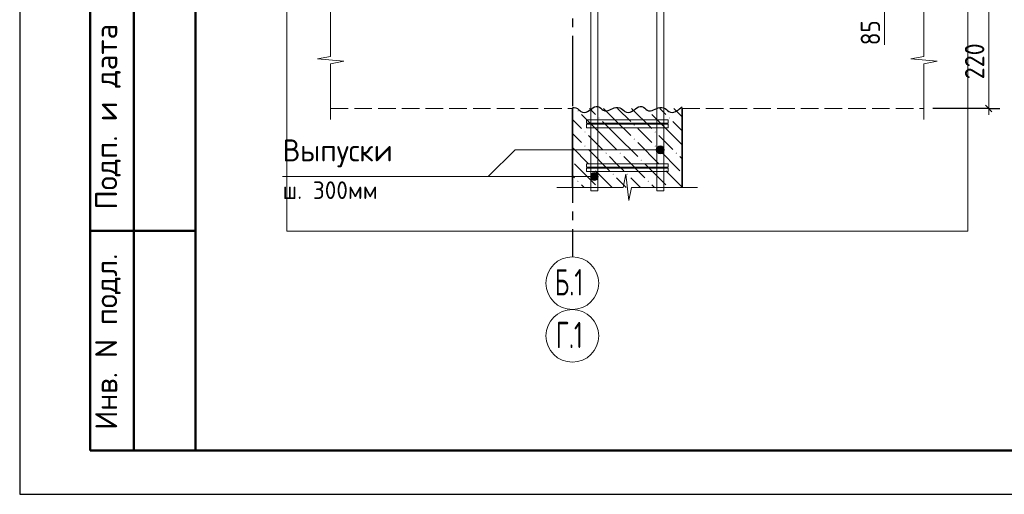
# Model space of a CAD drawing. Header units: millimetres. Extents: x 0 to 59400, y 0 to 42000.
# Tile 1 of 29: x 0 to 11203, y 0 to 5406. Entities that reach past the tile are written whole.
import ezdxf

# ---------------------------------------------------------------- set-up
doc = ezdxf.new("R2010")
doc.units = ezdxf.units.MM
doc.linetypes.add('______2', pattern=[270, 200, -70])
doc.linetypes.add('______5', pattern=[1100, 800, -100, 100, -100])
for name, color, linetype, lineweight in [('S1 Продольная арматура', 52, 'Continuous', 25), ('Standard', 7, 'Continuous', 25), ('ЖБ Перекрытие верхний уровень', 7, 'Continuous', 18), ('Позиционная метка диаметр_ шаг', 7, 'Continuous', 13), ('Позиционная метка линия выноска', 7, 'Continuous', 13), ('Примечания', 7, 'Continuous', 13), ('Размерная линия_ общее', 7, 'Continuous', 13), ('Хомут', 52, 'Continuous', 25)]:
    doc.layers.add(name, color=color, linetype=linetype, lineweight=lineweight)
doc.layers.add('ЖБ Пилон', color=7, linetype='______2', lineweight=13, true_color=0xa0a0a0)
doc.layers.add('Оси', color=7, linetype='______5', lineweight=13, true_color=0x656565)
doc.styles.add('ISOCPEUR', font='txt')

msp = doc.modelspace()

# ---------------------------------------------------------------- hatches: boundary and pattern name
at = {"layer": 'ЖБ Пилон', "linetype": 'Continuous', "lineweight": 18, "transparency": 33554687}
for points in [[(6345, 4366), (6352, 4373), (6358, 4366), (6352, 4360)], [(7145, 4366), (7152, 4373), (7158, 4366), (7152, 4360)], [(6585, 4286), (6592, 4293), (6598, 4286), (6592, 4280)], [(7385, 4286), (7392, 4293), (7398, 4286), (7392, 4280)], [(6985, 4206), (6992, 4213), (6998, 4206), (6992, 4200)], [(6425, 4126), (6432, 4133), (6438, 4126), (6432, 4120)], [(6985, 4046), (6992, 4053), (6998, 4046), (6992, 4040)], [(7225, 4126), (7232, 4133), (7238, 4126), (7232, 4120)], [(6425, 3966), (6432, 3973), (6438, 3966), (6432, 3960)], [(7225, 3966), (7232, 3973), (7238, 3966), (7232, 3960)], [(6665, 3886), (6672, 3893), (6678, 3886), (6672, 3880)], [(6825, 3886), (6832, 3893), (6838, 3886), (6832, 3880)], [(7065, 3806), (7072, 3813), (7078, 3806), (7072, 3800)], [(7465, 3886), (7472, 3893), (7478, 3886), (7472, 3880)], [(6505, 3726), (6512, 3733), (6518, 3726), (6512, 3720)], [(7305, 3726), (7312, 3733), (7318, 3726), (7312, 3720)], [(6745, 3646), (6752, 3653), (6758, 3646), (6752, 3640)], [(6905, 3646), (6912, 3653), (6918, 3646), (6912, 3640)], [(6345, 3566), (6352, 3573), (6358, 3566), (6352, 3560)], [(7145, 3566), (7152, 3573), (7158, 3566), (7152, 3560)]]:
    msp.add_hatch(color=7, dxfattribs=at).paths.add_polyline_path(points, flags=16)
at = {"layer": 'Позиционная метка линия выноска', "linetype": 'Continuous', "lineweight": 13, "transparency": 33554687}
for points in [[(7249, 3902), (7249, 3947), (7243, 3924)], [(7266, 3885), (7266, 3963), (7249, 3947)], [(7266, 3885), (7249, 3947), (7249, 3902)], [(7288, 3879), (7288, 3969), (7266, 3963)], [(7288, 3879), (7266, 3963), (7266, 3885)], [(7311, 3885), (7311, 3963), (7288, 3969)], [(7311, 3885), (7288, 3969), (7288, 3879)], [(7327, 3902), (7327, 3947), (7311, 3963)], [(7327, 3902), (7311, 3963), (7311, 3885)], [(7327, 3947), (7327, 3902), (7333, 3924)], [(6499, 3596), (6499, 3641), (6493, 3619)], [(6516, 3580), (6516, 3657), (6499, 3641)], [(6516, 3580), (6499, 3641), (6499, 3596)], [(6538, 3574), (6538, 3664), (6516, 3657)], [(6538, 3574), (6516, 3657), (6516, 3580)], [(6561, 3580), (6561, 3657), (6538, 3664)], [(6561, 3580), (6538, 3664), (6538, 3574)], [(6577, 3596), (6577, 3641), (6561, 3657)], [(6577, 3596), (6561, 3657), (6561, 3580)], [(6577, 3641), (6577, 3596), (6583, 3619)]]:
    msp.add_hatch(color=7, dxfattribs=at).paths.add_polyline_path(points)

# ---------------------------------------------------------------- linework, layer by layer
at = {"layer": 'S1 Продольная арматура', "color": 7, "linetype": 'Continuous', "lineweight": 18, "transparency": 33554687}
for points in [[(6498, 3456), (6498, 12146), (6578, 12146), (6578, 3456), (6498, 3456)], [(6498, 3456), (6498, 12146), (6578, 12146), (6578, 3456), (6498, 3456)], [(6498, 3456), (6498, 12146), (6578, 12146), (6578, 3456), (6498, 3456)], [(6498, 3456), (6498, 12146), (6578, 12146), (6578, 3456), (6498, 3456)], [(7248, 3456), (7248, 12146), (7328, 12146), (7328, 3456), (7248, 3456)], [(7248, 3456), (7248, 12146), (7328, 12146), (7328, 3456), (7248, 3456)], [(7248, 3456), (7248, 12146), (7328, 12146), (7328, 3456), (7248, 3456)], [(7248, 3456), (7248, 12146), (7328, 12146), (7328, 3456), (7248, 3456)]]:
    msp.add_lwpolyline(points, dxfattribs=at)
at = {"layer": 'Standard', "color": 7, "linetype": 'Continuous', "lineweight": 25, "transparency": 33554687}
msp.add_line((2000, 41500), (2000, 1058), dxfattribs=at)
at = {"layer": 'Standard', "color": 7, "linetype": 'Continuous', "lineweight": 50, "transparency": 33554687}
for p, q in [((800, 500), (800, 9000)), ((800, 500), (800, 9000)), ((1300, 500), (1300, 9000)), ((800, 3000), (2000, 3000)), ((2000, 500), (800, 500))]:
    msp.add_line(p, q, dxfattribs=at)
at = {"layer": 'Standard', "color": 7, "linetype": 'Continuous', "lineweight": 25, "transparency": 33554687}
msp.add_lwpolyline([(0, 0), (59400, 0), (59400, 42000), (0, 42000), (0, 0)], close=True, dxfattribs=at)
at = {"layer": 'Standard', "color": 7, "linetype": 'Continuous', "lineweight": 50, "transparency": 33554687}
msp.add_lwpolyline([(2000, 41500), (58900, 41500), (58900, 500), (2000, 500), (2000, 41500)], close=True, dxfattribs=at)
at = {"layer": 'Standard', "color": 7, "linetype": 'Continuous', "lineweight": 13, "transparency": 33554687}
for points in [[(46900, 41500), (2000, 41500), (2000, 500), (46900, 500), (46900, 41500)], [(2000, 41500), (2000, 500), (58900, 500), (58900, 41500), (2000, 41500)]]:
    msp.add_lwpolyline(points, dxfattribs=at)
at = {"layer": 'Standard', "color": 254, "linetype": 'Continuous', "lineweight": 13, "true_color": 0xc4c4ff, "transparency": 33554687}
msp.add_lwpolyline([(3038, 2996), (10788, 2996), (10788, 40780), (3038, 40780), (3038, 2996)], dxfattribs=at)
at = {"layer": 'ЖБ Перекрытие верхний уровень', "color": 7, "linetype": '______2', "lineweight": 18, "transparency": 33554687}
for p, q in [((3538, 4396), (6288, 4396)), ((7538, 4396), (10288, 4396))]:
    msp.add_line(p, q, dxfattribs=at)
at = {"layer": 'ЖБ Пилон', "color": 7, "linetype": 'Continuous', "lineweight": 35, "transparency": 33554687}
for p, q in [((6288, 4396), (6288, 3496)), ((7538, 3496), (7538, 4396))]:
    msp.add_line(p, q, dxfattribs=at)
at = {"layer": 'ЖБ Пилон', "color": 9, "linetype": 'Continuous', "lineweight": 18, "true_color": 0xc7c7c7, "transparency": 33554687}
for p, q in [((6482, 4396), (6552, 4326)), ((6792, 4246), (6642, 4396)), ((6802, 4396), (6952, 4246)), ((6962, 4396), (7192, 4166)), ((7282, 4396), (7352, 4326)), ((7538, 4300), (7442, 4396)), ((6288, 4270), (6392, 4166)), ((6632, 4086), (6392, 4326)), ((7432, 4086), (7192, 4326)), ((6632, 4246), (6792, 4086)), ((6792, 4246), (6952, 4086)), ((7112, 4086), (7032, 4166)), ((7432, 4246), (7538, 4140)), ((6312, 4086), (6288, 4110)), ((6392, 4006), (6312, 4086)), ((6472, 4086), (6632, 3926)), ((6632, 4086), (6792, 3926)), ((6792, 4086), (7032, 3846)), ((7192, 4006), (7112, 4086)), ((7272, 4086), (7432, 3926)), ((7432, 4086), (7538, 3980)), ((6288, 3950), (6472, 3766)), ((6472, 3926), (6712, 3686)), ((7032, 4006), (7272, 3766)), ((7272, 3926), (7512, 3686)), ((6792, 3766), (6712, 3846)), ((6872, 3846), (7112, 3606)), ((7538, 3820), (7512, 3846)), ((6312, 3766), (6552, 3526)), ((6872, 3686), (6792, 3766)), ((7112, 3766), (7352, 3526)), ((6288, 3630), (6312, 3606)), ((6742, 3496), (6552, 3686)), ((6792, 3606), (6902, 3496)), ((6952, 3606), (7062, 3496)), ((7538, 3500), (7352, 3686)), ((6422, 3496), (6392, 3526)), ((7222, 3496), (7192, 3526))]:
    msp.add_line(p, q, dxfattribs=at)
at = {"layer": 'Оси', "color": 8, "linetype": '______5', "lineweight": -3, "transparency": 33554687}
msp.add_line((6288, 6321), (6288, 2705), dxfattribs=at)
at = {"layer": 'Оси', "color": 7, "linetype": 'Continuous', "lineweight": 13, "transparency": 33554687}
for centre in [(6288, 2405), (6288, 1805)]:
    msp.add_circle(centre, 300, dxfattribs=at)
at = {"layer": 'Позиционная метка линия выноска', "color": 7, "linetype": 'Continuous', "lineweight": 13, "transparency": 33554687}
for p, q in [((7243, 3924), (7243, 3924)), ((7288, 3969), (7288, 3969)), ((7333, 3924), (7333, 3924)), ((7288, 3879), (7288, 3879)), ((6493, 3619), (6493, 3619)), ((6538, 3664), (6538, 3664)), ((6583, 3619), (6583, 3619)), ((6538, 3574), (6538, 3574))]:
    msp.add_line(p, q, dxfattribs=at)
for points in [[(7288, 3924), (5638, 3924), (5332, 3619)], [(6538, 3619), (5591, 3619), (2991, 3619)]]:
    msp.add_lwpolyline(points, dxfattribs=at)
for centre in [(7288, 3924), (6538, 3619)]:
    msp.add_circle(centre, 45, dxfattribs=at)
at = {"layer": 'Примечания', "color": 7, "linetype": 'Continuous', "lineweight": 13, "transparency": 33554687}
for p, q in [((3538, 5621), (3538, 4986)), ((10288, 5621), (10288, 4986)), ((9839, 5496), (9839, 5121)), ((3538, 4986), (3388, 4959)), ((3388, 4959), (3688, 4932)), ((3688, 4932), (3538, 4905)), ((10288, 4986), (10138, 4959)), ((10138, 4959), (10438, 4932)), ((10438, 4932), (10288, 4905)), ((3538, 4905), (3538, 4271)), ((10288, 4905), (10288, 4271)), ((3538, 4271), (3538, 4271)), ((10288, 4271), (10288, 4271)), ((6897, 3646), (6865, 3496)), ((6929, 3346), (6897, 3646)), ((6113, 3496), (6113, 3496)), ((6865, 3496), (6113, 3496)), ((6961, 3496), (6929, 3346)), ((7713, 3496), (6961, 3496))]:
    msp.add_line(p, q, dxfattribs=at)
at = {"layer": 'Примечания', "color": 7, "linetype": 'Continuous', "lineweight": 25, "transparency": 33554687}
for points in [[(6288, 4405), (6307, 4405), (6327, 4402), (6345, 4395), (6359, 4384), (6372, 4371), (6386, 4361), (6405, 4354), (6424, 4350), (6444, 4354), (6462, 4362), (6479, 4370), (6494, 4380), (6508, 4392), (6522, 4403), (6539, 4412), (6558, 4417), (6578, 4416), (6598, 4411), (6612, 4400), (6625, 4388), (6639, 4376), (6656, 4368), (6676, 4366), (6696, 4371), (6713, 4378), (6730, 4387), (6748, 4395), (6765, 4403), (6784, 4407), (6788, 4407)], [(6788, 4405), (6807, 4405), (6827, 4402), (6845, 4395), (6859, 4384), (6872, 4371), (6886, 4361), (6905, 4354), (6924, 4350), (6944, 4354), (6962, 4362), (6979, 4370), (6994, 4380), (7008, 4392), (7022, 4403), (7039, 4412), (7058, 4417), (7078, 4416), (7098, 4411), (7112, 4400), (7125, 4388), (7139, 4376), (7156, 4368), (7176, 4366), (7196, 4371), (7213, 4378), (7230, 4387), (7248, 4395), (7265, 4403), (7284, 4407), (7288, 4407)], [(7288, 4405), (7307, 4405), (7327, 4402), (7345, 4395), (7359, 4384), (7372, 4371), (7386, 4361), (7405, 4354), (7424, 4350), (7444, 4354), (7462, 4362), (7479, 4370), (7494, 4380), (7508, 4392), (7522, 4403), (7538, 4412)]]:
    msp.add_lwpolyline(points, dxfattribs=at)
at = {"layer": 'Размерная линия_ общее', "color": 7, "linetype": 'Continuous', "lineweight": 13, "transparency": 33554687}
for p, q in [((11025, 5496), (11025, 4396)), ((11025, 4396), (11025, 4321))]:
    msp.add_line(p, q, dxfattribs=at)
at = {"layer": 'Размерная линия_ общее', "color": 253, "linetype": 'Continuous', "lineweight": -3, "true_color": 0xa0a0a0, "transparency": 33554687}
for q in [(10388, 4396), (10900, 4396), (11150, 4396)]:
    msp.add_line((11025, 4396), q, dxfattribs=at)
at = {"layer": 'Размерная линия_ общее', "color": 7, "linetype": 'Continuous', "lineweight": 25, "transparency": 33554687}
msp.add_line((10987, 4433), (11062, 4358), dxfattribs=at)
at = {"layer": 'Хомут', "color": 36, "linetype": 'Continuous', "lineweight": 13, "true_color": 0x6e3c1e, "transparency": 33554687}
for points in [[(6448, 4266), (7378, 4266), (7378, 4226), (6448, 4226), (6448, 4266)], [(6448, 4216), (7378, 4216), (7378, 4176), (6448, 4176), (6448, 4216)], [(6448, 3766), (7378, 3766), (7378, 3726), (6448, 3726), (6448, 3766)], [(6448, 3716), (7378, 3716), (7378, 3676), (6448, 3676), (6448, 3716)]]:
    msp.add_lwpolyline(points, dxfattribs=at)

# ---------------------------------------------------------------- texts
at = {"layer": 'Standard', "color": 7, "linetype": 'Continuous', "lineweight": 50, "transparency": 33554687, "char_height": 250, "attachment_point": 7, "rotation": 90, "style": 'ISOCPEUR'}
for s, insert, width in [('\\A1;{\\fISOCPEUR|i0|b0;\\H250.000000;\\W1.000000;\\C7;Подп. и дата}\\P', (1149, 3242), 2197.06), ('\\A1;{\\fISOCPEUR|i0|b0;\\H250.000000;\\W1.000000;\\C7;Инв. N подл.}\\P', (1149, 734), 2021.79)]:
    msp.add_mtext(s, dxfattribs=dict(at, insert=insert, width=width))
at = {"layer": 'Оси', "color": 7, "linetype": 'Continuous', "lineweight": 25, "transparency": 33554687, "char_height": 300, "attachment_point": 7, "style": 'ISOCPEUR'}
for s, insert, width in [('\\W0.67;Б.1', (6088, 2265), 499.76), ('\\W0.66;Г.1', (6101, 1665), 473.39)]:
    msp.add_mtext(s, dxfattribs=dict(at, insert=insert, width=width))
at = {"layer": 'Позиционная метка диаметр_ шаг', "color": 7, "linetype": 'Continuous', "lineweight": 25, "transparency": 33554687, "attachment_point": 7, "style": 'ISOCPEUR'}
for s, insert, char_height, width in [('\\W0.96;Выпуски', (2991, 3724), 250, 1369.44), ('\\W0.96;ш. 300мм', (2991, 3364), 200, 1195.89)]:
    msp.add_mtext(s, dxfattribs=dict(at, insert=insert, char_height=char_height, width=width))
at = {"layer": 'Размерная линия_ общее', "color": 7, "linetype": 'Continuous', "lineweight": 25, "transparency": 33554687, "char_height": 220, "attachment_point": 7, "rotation": 90, "style": 'ISOCPEUR'}
for s, insert, width in [('\\W0.87;85', (9789, 5115), 403.92), ('\\W0.91;220', (10975, 4726), 561.98)]:
    msp.add_mtext(s, dxfattribs=dict(at, insert=insert, width=width))

doc.saveas('drawing.dxf')
